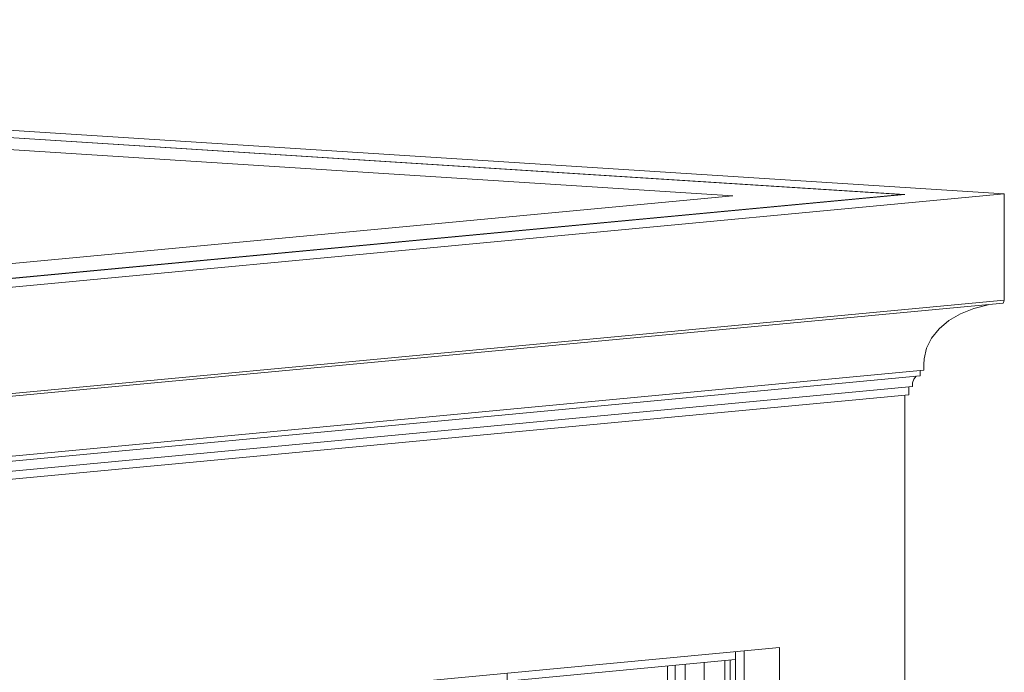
# Model space of a CAD drawing. Header units: millimetres. Extents: x -784 to 360321, y -10607 to 16514.
# Tile 64 of 95: x 274406 to 278030, y 1737 to 4140. Entities that reach past the tile are written whole.
import ezdxf

# ---------------------------------------------------------------- set-up
doc = ezdxf.new("R2010")
doc.units = ezdxf.units.MM
for name, color, linetype, lineweight in [('A-GENM', 7, 'Continuous', 5), ('A-GLAZ-CURT', 7, 'Continuous', 5), ('A-GLAZ-CWMG', 7, 'Continuous', 5)]:
    doc.layers.add(name, color=color, linetype=linetype, lineweight=lineweight)
doc.layers.add('A-WALL', color=7, linetype='Continuous', lineweight=18, true_color=0x7f7f7f)

# ---------------------------------------------------------------- blocks, each defined once
blk = doc.blocks.new('Prostokątny szpros - 50 x 150mm-1770096-_3D_ Kopia 1')
at = {"layer": 'A-GLAZ-CWMG'}
for p, q in [((50190, 1812.7), (50190, 1783.4)), ((49349.4, 1704.3), (50190, 1783.4)), ((49349.4, 1704.3), (49349.4, 1733.6))]:
    blk.add_line(p, q, dxfattribs=at)
blk = doc.blocks.new('Prostokątny szpros - 50 x 150mm-1736145-_3D_ Kopia 1')
at = {"layer": 'A-GLAZ-CWMG'}
for p, q in [((50190, 1812.7), (50190, -981.1)), ((50221.8, -978.1), (50221.8, 1815.6)), ((50190, -1030.7), (50190, -1052.2)), ((50221.8, -1052.2), (50221.8, -1027.7)), ((50190, -1099.5), (50190, -1157.7)), ((50221.8, -1154.8), (50221.8, -1099.5)), ((50221.8, -1154.8), (50190, -1157.7))]:
    blk.add_line(p, q, dxfattribs=at)
at = {"layer": 'A-GLAZ-CWMG', "color": 250, "true_color": 0x404040}
for p, q in [((50074.2, 1772.5), (50074.2, -989.2)), ((50074.2, -1037.4), (50074.2, -1052.4))]:
    blk.add_line(p, q, dxfattribs=at)
blk = doc.blocks.new('Prostokątny szpros - 50 x 150mm-1736293-_3D_ Kopia 1')
at = {"layer": 'A-GLAZ-CWMG', "color": 250, "true_color": 0x404040}
for p, q in [((49939.6, -989.4), (49939.6, 1759.8)), ((49939.6, -1051.3), (49939.6, -1037.4)), ((49939.6, -1107.5), (49939.6, -1099.5)), ((49967.4, -1109.2), (49939.6, -1107.5))]:
    blk.add_line(p, q, dxfattribs=at)
blk = doc.blocks.new('Panel systemowy - Przeszklony-1770101-_3D_ Kopia 1')
at = {"layer": 'A-GLAZ-CURT', "color": 250, "true_color": 0x404040}
for p, q in [((50151, 1779.7), (50151, -984.7)), ((50151, -1034.4), (50151, -1052.3)), ((50139.9, -1106.5), (49666.5, -1151)), ((50151, -1099.5), (50151, -1105.4)), ((50152, -1105.5), (50161.6, -1106.1)), ((49631.3, -1154.3), (49537.4, -1163.1)), ((49502.2, -1166.4), (49349.4, -1180.8))]:
    blk.add_line(p, q, dxfattribs=at)
at = {"layer": 'A-GLAZ-CURT'}
for p, q in [((50170.3, -982.9), (50170.3, 1781.5)), ((50170.3, -1052.3), (50170.3, -1032.6)), ((49666.5, -1154), (50139.9, -1109.5)), ((50170.3, -1106.1), (50170.3, -1099.5)), ((49537.4, -1166.2), (49631.3, -1157.3)), ((49349.4, -1183.8), (49502.2, -1169.5))]:
    blk.add_line(p, q, dxfattribs=at)
blk = doc.blocks.new('Modele ogólne 1 - Modele ogólne 1-1641072-_3D_ Kopia 1')
at = {"layer": 'A-GENM'}
for p, q in [((51179.1, 3499.1), (41128.8, 4140.2)), ((41165.3, 4111), (50801.9, 3496.3)), ((50801.9, 3496.3), (43219, 2783.1)), ((43596.2, 2785.9), (51179.1, 3499.1)), ((51179.1, 3499.1), (51179.1, 3107.3)), ((51179.1, 3107.3), (45611.7, 2583.7)), ((51174.5, 3096.4), (45611.7, 2573.2)), ((50883.5, 2848.8), (45611.7, 2353)), ((50869.4, 2828.8), (45611.7, 2334.3)), ((50869.4, 2847.5), (50869.4, 2828.8)), ((50841.3, 2788.7), (45611.7, 2296.9)), ((50827.2, 2758.7), (45611.7, 2268.2)), ((50827.2, 2787.4), (50827.2, 2758.7))]:
    blk.add_line(p, q, dxfattribs=at)
for points in [[(51119.4, 3090.1, 0), (51066.6, 3077, 0), (51017.9, 3057.4, 0), (50974.9, 3032, 0), (50939, 3001.6, 0), (50911.2, 2967.1, 0), (50892.6, 2929.8, 0), (50883.6, 2890.8, 0)], [(51179.1, 3107.3, 0), (51177.5, 3101.7, 0), (51174.5, 3096.4, 0)], [(50883.6, 2890.8, 0), (50882.6, 2869.8, 0), (50883.5, 2848.8, 0)], [(50854.2, 2827.5, 0), (50846, 2816.3, 0), (50841.3, 2802.7, 0), (50841.3, 2788.7, 0)]]:
    blk.add_polyline3d(points, dxfattribs=at)

msp = doc.modelspace()

# ---------------------------------------------------------------- linework, layer by layer
at = {"layer": 'A-WALL', "color": 7, "lineweight": 5}
for p, q in [((268015.5, 4111.9), (277664.4, 3496.4)), ((277031, 3491.6), (268076.8, 4062.8)), ((257705, 1674), (277031, 3491.6)), ((277664.4, 3496.4), (257766.3, 1624.9)), ((277664.4, -922.3), (277664.4, 2757.4)), ((272052, 1343.4), (277203.5, 1827.9)), ((277203.5, 1827.9), (277203.5, -966.1))]:
    msp.add_line(p, q, dxfattribs=at)
at = {"layer": 'A-WALL', "color": 250, "lineweight": 5, "true_color": 0x404040}
for p, q in [((276818.7, 1762.5), (276818.7, -989.3)), ((276856.2, -989.3), (276856.2, 1766))]:
    msp.add_line(p, q, dxfattribs=at)

# ---------------------------------------------------------------- block references
at = {"layer": 'A-GENM'}
msp.add_blockref('Modele ogólne 1 - Modele ogólne 1-1641072-_3D_ Kopia 1', (226851.3, 0), dxfattribs=at)
at = {"layer": 'A-GLAZ-CURT', "color": 250, "true_color": 0x404040}
msp.add_blockref('Panel systemowy - Przeszklony-1770101-_3D_ Kopia 1', (226851.3, 0), dxfattribs=at)
at = {"layer": 'A-GLAZ-CWMG'}
msp.add_blockref('Prostokątny szpros - 50 x 150mm-1770096-_3D_ Kopia 1', (226851.3, 0), dxfattribs=at)
at = {"layer": 'A-GLAZ-CWMG', "color": 250, "true_color": 0x404040}
for name in ['Prostokątny szpros - 50 x 150mm-1736145-_3D_ Kopia 1', 'Prostokątny szpros - 50 x 150mm-1736293-_3D_ Kopia 1']:
    msp.add_blockref(name, (226851.3, 0), dxfattribs=at)

doc.saveas('drawing.dxf')
